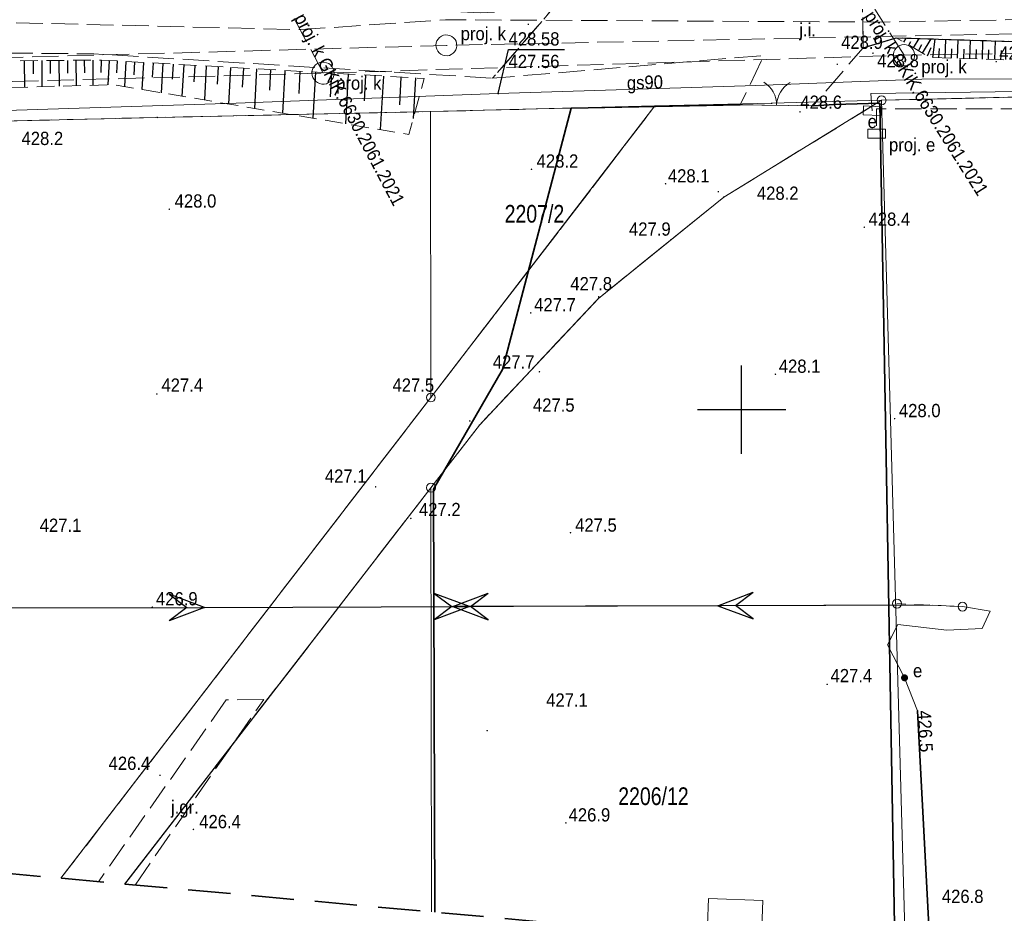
# Model space of a CAD drawing. Header units: metres. Extents: x 7417884 to 7418420, y 5565806 to 5566270.
# Tile 33 of 43: x 7418259 to 7418315, y 5566021 to 5566072. Entities that reach past the tile are written whole.
import ezdxf
from ezdxf.enums import TextEntityAlignment as Align

# ---------------------------------------------------------------- set-up
doc = ezdxf.new("R2010")
doc.units = ezdxf.units.M
for name, pattern in [('1.0_0.5', [1.5, 1, -0.5]), ('1.5_0.5', [2, 1.5, -0.5]), ('2', [0.9, 0.6, -0.3]), ('219-500', [0]), ('egkk-500', [0]), ('otob_500', [0]), ('suep_wn_500', [0]), ('supp_500', [1, 0.5, -0.5])]:
    doc.linetypes.add(name, pattern=pattern)
for name, color, linetype in [('000 Inne (niezydentyfikowane)', 7, 'Continuous'), ('202-punkt graniczny', 7, 'Continuous'), ('203-punkt graniczny', 7, 'Continuous'), ('211-numer działki ewidencyjnej', 7, 'Continuous'), ('217-kontur klasyfikacyjny', 7, 'Continuous'), ('218-kontur użytku gruntowego', 7, 'Continuous'), ('219-działka ewidencyjna', 7, 'Continuous'), ('brama', 7, 'Continuous'), ('elektroenergetyczne urządzenie techniczne', 7, 'Continuous'), ('elektroenergetyczne urządzenie techniczne-Atr17', 7, 'Continuous'), ('inna budowla', 7, 'Continuous'), ('jezdnia', 7, 'Continuous'), ('jezdnia-Atr17', 7, 'Continuous'), ('komora podziemna - ob. projektowany', 7, 'Continuous'), ('komora podziemna - ob. projektowany-Atr17', 7, 'Continuous'), ('krawężnik', 7, 'Continuous'), ('obudowa ochronna przewodu', 7, 'Continuous'), ('ogrodzenie trwałe', 7, 'Continuous'), ('pikieta naturalna', 7, 'Continuous'), ('pikieta naturalna-Atr2', 7, 'Continuous'), ('przewód elektroenergetyczny podziemny', 7, 'Continuous'), ('przewód elektroenergetyczny podziemny - ob. projektowany', 7, 'Continuous'), ('przewód elektroenergetyczny wysokiego napięcia', 7, 'Continuous'), ('przewód gazowy', 7, 'Continuous'), ('przewód gazowy-Atr1', 7, 'Continuous'), ('przewód kanalizacyjny - ob. projektowany', 7, 'Continuous'), ('przewód kanalizacyjny - ob. projektowany-Atr1', 7, 'Continuous'), ('przewód wodociągowy - ob. projektowany', 7, 'Continuous'), ('rzędna', 7, 'Continuous'), ('rzędna-Atr2', 7, 'Continuous'), ('rzędna-Atr3', 7, 'Continuous'), ('skarpa nieumocniona', 7, 'Continuous'), ('szafa elektroenergetyczna lub kontener', 7, 'Continuous'), ('szafa elektroenergetyczna lub kontener - ob. projektowany', 7, 'Continuous'), ('szafa elektroenergetyczna lub kontener - ob. projektowany-Atr17', 7, 'Continuous'), ('szafa elektroenergetyczna lub kontener-Atr17', 7, 'Continuous'), ('słup przewodów napowietrznych', 7, 'Continuous'), ('Zakres', 7, 'Continuous')]:
    doc.layers.add(name, color=color, linetype=linetype)
doc.styles.get("Standard").update_dxf_attribs({"font": 'arial.ttf'})
doc.linetypes.add('902-500', pattern='A,3.75,0,[1,ksztalty.shx,S=0.5,R=0,X=0,Y=0],3.75', length=7.5)

# ---------------------------------------------------------------- blocks, each defined once
blk = doc.blocks.new('203')
at = {"linetype": 'Continuous', "lineweight": 0}
h = blk.add_hatch(color=0, dxfattribs=at)
edge = h.paths.add_edge_path()
edge.add_arc((0, 0), 0.045, 0, 360)
blk = doc.blocks.new('202')
at = {"color": 0, "linetype": 'Continuous', "lineweight": 0}
blk.add_circle((0, 0), 0.25, dxfattribs=at)
blk = doc.blocks.new('PW01')
at = {"linetype": 'Continuous', "lineweight": 13}
h = blk.add_hatch(color=0, dxfattribs=at)
edge = h.paths.add_edge_path()
edge.add_arc((0, 0), 0.045, 0, 360)
blk = doc.blocks.new('US25')
at = {"linetype": 'Continuous', "lineweight": 0}
h = blk.add_hatch(color=0, dxfattribs=at)
edge = h.paths.add_edge_path()
edge.add_arc((0, 0), 0.2, 0, 360)
blk = doc.blocks.new('US18')
at = {"color": 0, "linetype": 'Continuous', "lineweight": 13}
for p, q in [((-0.5, -0.25), (-0.5, 0.25)), ((-0.5, 0.25), (0.5, 0.25)), ((0.5, -0.25), (0.5, 0.25)), ((-0.5, -0.25), (0.5, -0.25))]:
    blk.add_line(p, q, dxfattribs=at)
blk = doc.blocks.new('SM05')
at = {"color": 0, "linetype": 'Continuous', "lineweight": 13}
blk.add_circle((0, 0), 0.25, dxfattribs=at)
blk = doc.blocks.new('OK02')
at = {"color": 0, "linetype": 'Continuous', "lineweight": 0}
for centre, start, end in [((-1.5, 0), 0, 60), ((1.5, 0), 120, 180)]:
    blk.add_arc(centre, 1.5, start, end, dxfattribs=at)
blk = doc.blocks.new('SUEP3')
at = {"color": 0, "linetype": 'Continuous'}
for p, q in [((12.003, 0), (10.003, 0.75)), ((10.003, 0.75), (11.003, 0)), ((27.003, 0), (25.003, 0.75)), ((25.003, 0.75), (26.003, 0)), ((0, 0), (12.003, 0)), ((12.003, 0), (10.003, -0.75)), ((11.003, 0), (10.003, -0.75)), ((12.003, 0), (27.003, 0)), ((27.003, 0), (25.003, -0.75)), ((26.003, 0), (25.003, -0.75))]:
    blk.add_line(p, q, dxfattribs=at)

msp = doc.modelspace()

# ---------------------------------------------------------------- linework, layer by layer
at = {"color": 0}
for p, q in [((7418300, 5566047.5), (7418300, 5566052.5)), ((7418297.5, 5566050), (7418302.5, 5566050))]:
    msp.add_line(p, q, dxfattribs=at)
at = {"layer": '000 Inne (niezydentyfikowane)', "color": 7, "linetype": 'Continuous', "lineweight": 25, "flags": 128}
for points in [[(7418309.19, 5566070.79), (7418309.33, 5566071.02)], [(7418309.47, 5566070.63), (7418309.58, 5566070.82)], [(7418309.74, 5566070.47), (7418310.05, 5566071)], [(7418310.25, 5566070.17), (7418310.73, 5566070.98)], [(7418310.83, 5566069.92), (7418310.96, 5566070.97)], [(7418311.53, 5566069.9), (7418311.57, 5566070.95)], [(7418312.23, 5566069.88), (7418312.27, 5566070.93)], [(7418312.93, 5566069.85), (7418312.97, 5566070.91)], [(7418313.64, 5566069.83), (7418313.67, 5566070.88)], [(7418314.34, 5566069.81), (7418314.38, 5566070.86)], [(7418310.02, 5566070.31), (7418310.21, 5566070.65)], [(7418310.52, 5566070.01), (7418310.74, 5566070.49)], [(7418311.18, 5566069.91), (7418311.2, 5566070.44)], [(7418311.88, 5566069.89), (7418311.9, 5566070.41)], [(7418312.58, 5566069.86), (7418312.6, 5566070.39)], [(7418313.28, 5566069.84), (7418313.3, 5566070.37)], [(7418313.99, 5566069.82), (7418314.01, 5566070.35)], [(7418314.69, 5566069.79), (7418314.71, 5566070.32)], [(7418259.39, 5566069.74), (7418259.41, 5566068.25)], [(7418259.89, 5566069.75), (7418259.89, 5566069)], [(7418260.38, 5566069.75), (7418260.39, 5566068.27)], [(7418260.87, 5566069.75), (7418260.87, 5566069.02)], [(7418261.35, 5566069.76), (7418261.37, 5566068.3)], [(7418261.84, 5566069.76), (7418261.84, 5566069.04)], [(7418262.32, 5566069.77), (7418262.33, 5566068.32)], [(7418262.79, 5566069.77), (7418262.8, 5566069.05)], [(7418263.27, 5566069.78), (7418263.28, 5566068.35)], [(7418263.74, 5566069.78), (7418263.73, 5566069.07)], [(7418264.2, 5566069.75), (7418264.12, 5566068.37)], [(7418264.66, 5566069.73), (7418264.62, 5566069.05)], [(7418265.14, 5566069.7), (7418265.06, 5566068.29)], [(7418265.64, 5566069.67), (7418265.59, 5566068.94)], [(7418266.15, 5566069.64), (7418266.06, 5566068.12)], [(7418266.69, 5566069.61), (7418266.64, 5566068.82)], [(7418267.24, 5566069.58), (7418267.15, 5566067.93)], [(7418267.82, 5566069.55), (7418267.77, 5566068.69)], [(7418268.42, 5566069.51), (7418268.32, 5566067.74)], [(7418269.05, 5566069.48), (7418268.99, 5566068.55)], [(7418269.7, 5566069.44), (7418269.59, 5566067.52)], [(7418270.37, 5566069.4), (7418270.31, 5566068.41)], [(7418271.07, 5566069.36), (7418270.95, 5566067.29)], [(7418271.8, 5566069.32), (7418271.74, 5566068.25)], [(7418272.55, 5566069.28), (7418272.42, 5566067.04)], [(7418273.34, 5566069.24), (7418273.27, 5566068.07)], [(7418274.15, 5566069.19), (7418274.01, 5566066.78)], [(7418275, 5566069.14), (7418274.93, 5566067.89)], [(7418275.88, 5566069.09), (7418275.73, 5566066.49)], [(7418276.79, 5566069.04), (7418276.71, 5566067.69)], [(7418277.74, 5566068.98), (7418277.58, 5566066.17)], [(7418278.72, 5566068.93), (7418278.64, 5566067.47)], [(7418279.73, 5566068.87), (7418279.55, 5566065.84)], [(7418280.72, 5566068.82), (7418280.63, 5566067.25)], [(7418281.54, 5566068.77), (7418281.41, 5566066.47)]]:
    msp.add_lwpolyline(points, dxfattribs=at)
at = {"layer": '217-kontur klasyfikacyjny', "color": 92, "linetype": 'egkk-500', "lineweight": 18, "flags": 128}
for points in [[(7418346.81, 5566068.43), (7418307.93, 5566067.5)], [(7418307.93, 5566067.5), (7418298.99, 5566062.02)], [(7418282.39, 5566066.86), (7418266.92, 5566066.53)], [(7418295.1, 5566067.18), (7418282.39, 5566066.86)], [(7418282.41, 5566050.68), (7418295.1, 5566067.18)], [(7418266.92, 5566066.53), (7418171.84, 5566064.26)], [(7418298.99, 5566062.02), (7418291.9, 5566056.29)], [(7418291.9, 5566056.29), (7418285.16, 5566049.12)], [(7418285.16, 5566049.12), (7418282.42, 5566045.58)]]:
    msp.add_lwpolyline(points, dxfattribs=at)
at = {"layer": '217-kontur klasyfikacyjny', "color": 92, "linetype": 'egkk-500', "lineweight": 18}
for points in [[(7418261.473, 5566023.476), (7418282.41, 5566050.68)], [(7418282.42, 5566045.58), (7418265.08, 5566023.149)]]:
    msp.add_lwpolyline(points, dxfattribs=at)
at = {"layer": '218-kontur użytku gruntowego', "color": 3, "linetype": '1.0_0.5', "lineweight": 18, "ltscale": 2, "flags": 128}
for points in [[(7418307.93, 5566067.5), (7418346.81, 5566068.43)], [(7418346.81, 5566068.43), (7418307.93, 5566067.5)], [(7418298.99, 5566062.02), (7418307.93, 5566067.5)], [(7418307.93, 5566067.5), (7418298.99, 5566062.02)], [(7418282.39, 5566066.86), (7418266.92, 5566066.53)], [(7418266.92, 5566066.53), (7418282.39, 5566066.86)], [(7418295.1, 5566067.18), (7418282.39, 5566066.86)], [(7418282.39, 5566066.86), (7418295.1, 5566067.18)], [(7418282.41, 5566050.68), (7418295.1, 5566067.18)], [(7418295.1, 5566067.18), (7418282.41, 5566050.68)], [(7418266.92, 5566066.53), (7418171.84, 5566064.26)], [(7418171.84, 5566064.26), (7418266.92, 5566066.53)], [(7418291.9, 5566056.29), (7418298.99, 5566062.02)], [(7418298.99, 5566062.02), (7418291.9, 5566056.29)], [(7418285.16, 5566049.12), (7418291.9, 5566056.29)], [(7418291.9, 5566056.29), (7418285.16, 5566049.12)], [(7418282.42, 5566045.58), (7418285.16, 5566049.12)], [(7418285.16, 5566049.12), (7418282.42, 5566045.58)]]:
    msp.add_lwpolyline(points, dxfattribs=at)
at = {"layer": '218-kontur użytku gruntowego', "color": 3, "linetype": '1.0_0.5', "lineweight": 18, "ltscale": 2}
for points in [[(7418261.473, 5566023.476), (7418282.41, 5566050.68)], [(7418282.41, 5566050.68), (7418261.473, 5566023.476)], [(7418265.08, 5566023.149), (7418282.42, 5566045.58)], [(7418282.42, 5566045.58), (7418265.08, 5566023.149)]]:
    msp.add_lwpolyline(points, dxfattribs=at)
at = {"layer": '219-działka ewidencyjna', "color": 7, "linetype": '219-500', "lineweight": 18, "flags": 128}
for points in [[(7418346.81, 5566068.43), (7418307.93, 5566067.5)], [(7418298.99, 5566062.02), (7418307.93, 5566067.5)], [(7418301.71, 5566067.33), (7418307.93, 5566067.5)], [(7418309.26, 5566019.88), (7418307.93, 5566067.5)], [(7418282.39, 5566066.86), (7418266.92, 5566066.53)], [(7418282.39, 5566066.86), (7418295.1, 5566067.18)], [(7418282.39, 5566066.86), (7418282.41, 5566050.68)], [(7418282.41, 5566050.68), (7418295.1, 5566067.18)], [(7418301.71, 5566067.33), (7418295.1, 5566067.18)], [(7418171.84, 5566064.26), (7418266.92, 5566066.53)], [(7418298.99, 5566062.02), (7418291.9, 5566056.29)], [(7418285.16, 5566049.12), (7418291.9, 5566056.29)], [(7418285.16, 5566049.12), (7418282.42, 5566045.58)]]:
    msp.add_lwpolyline(points, dxfattribs=at)
at = {"layer": '219-działka ewidencyjna', "color": 7, "linetype": '219-500', "lineweight": 18}
for points in [[(7418261.473, 5566023.476), (7418282.41, 5566050.68)], [(7418265.073, 5566023.149), (7418282.42, 5566045.58)], [(7418282.42, 5566045.58), (7418282.443, 5566021.572)]]:
    msp.add_lwpolyline(points, dxfattribs=at)
at = {"layer": 'brama', "color": 7, "linetype": 'otob_500', "lineweight": 18, "flags": 128}
msp.add_lwpolyline([(7418299.93, 5566067.25), (7418304.05, 5566067.19)], dxfattribs=at)
at = {"layer": 'inna budowla', "color": 7, "linetype": 'Continuous', "lineweight": 18, "flags": 128}
msp.add_lwpolyline([(7418301.09, 5566019.19), (7418301.21, 5566022.21), (7418298.14, 5566022.34), (7418298.01, 5566019.32)], close=True, dxfattribs=at)
at = {"layer": 'jezdnia', "color": 7, "linetype": '1.5_0.5', "lineweight": 18, "flags": 128}
for points in [[(7418285.23, 5566072.46), (7418263.6, 5566073.47), (7418242.92, 5566073.76), (7418229.22, 5566073.25), (7418200.62, 5566073.59), (7418175.74, 5566074.52), (7418143.98, 5566075.53), (7418138.14, 5566076.29), (7418117.78, 5566080.87), (7418087.48, 5566088.35), (7418077, 5566091.11), (7418059.63, 5566095.88), (7418031.82, 5566104.75), (7418031.13, 5566101.12), (7418049.45, 5566095.76), (7418052.13, 5566094.97), (7418057.53, 5566093.4), (7418057.67, 5566093.36), (7418076.94, 5566088.23), (7418086.57, 5566085.57), (7418117.4, 5566077.5), (7418143.37, 5566072.49), (7418174.95, 5566070.4), (7418201.03, 5566070.19), (7418227.1, 5566070.04), (7418243.86, 5566070.31), (7418263.33, 5566070.13), (7418285.91, 5566068.75), (7418289.28, 5566072.65)], [(7418365.5, 5566067.98), (7418366.36, 5566067.07), (7418366.55, 5566066.32), (7418366.46, 5566077.07), (7418366.14, 5566075.84), (7418365.52, 5566074.71), (7418364.64, 5566073.73), (7418363.12, 5566073.06), (7418356.88, 5566072.84), (7418354.07, 5566075.5), (7418324.49, 5566076.41), (7418321.75, 5566074.02), (7418317.15, 5566074.12), (7418316.48, 5566074.32), (7418315.6, 5566075.28), (7418315.32, 5566077.19), (7418311.38, 5566077.16), (7418311.13, 5566076.11), (7418310.16, 5566074.93), (7418306.83, 5566073.98), (7418306.89, 5566070.48), (7418308.76, 5566071.04), (7418335.06, 5566070.21), (7418361.85, 5566069.39), (7418363.39, 5566069.16)], [(7418306.89, 5566070.48), (7418306.83, 5566073.98), (7418296.92, 5566073.19), (7418289.28, 5566072.65), (7418285.91, 5566068.75), (7418301.28, 5566070.04), (7418299.93, 5566067.25), (7418304.05, 5566067.19)]]:
    msp.add_lwpolyline(points, close=True, dxfattribs=at)
at = {"layer": 'jezdnia', "color": 7, "linetype": '1.5_0.5', "lineweight": 18}
msp.add_lwpolyline([(7418265.668, 5566023.095), (7418272.95, 5566033.59), (7418270.83, 5566033.57), (7418263.595, 5566023.283)], dxfattribs=at)
at = {"layer": 'komora podziemna - ob. projektowany', "color": 34, "linetype": 'Continuous', "lineweight": 18, "flags": 128}
for points in [[(7418283.67, 5566070.16), (7418283.57, 5566070.09), (7418283.46, 5566070.04), (7418283.34, 5566070.02), (7418283.21, 5566070.03), (7418283.09, 5566070.05), (7418282.98, 5566070.11), (7418282.88, 5566070.18), (7418282.8, 5566070.28), (7418282.75, 5566070.39), (7418282.71, 5566070.5), (7418282.7, 5566070.63), (7418282.72, 5566070.75), (7418282.76, 5566070.86), (7418282.82, 5566070.97), (7418282.91, 5566071.06), (7418283.01, 5566071.13), (7418283.12, 5566071.18), (7418283.24, 5566071.2), (7418283.37, 5566071.19), (7418283.49, 5566071.17), (7418283.6, 5566071.11), (7418283.7, 5566071.04), (7418283.78, 5566070.94), (7418283.84, 5566070.84), (7418283.87, 5566070.72), (7418283.88, 5566070.59), (7418283.86, 5566070.47), (7418283.82, 5566070.36), (7418283.76, 5566070.25)], [(7418309.64, 5566069.64), (7418309.55, 5566069.56), (7418309.44, 5566069.5), (7418309.32, 5566069.46), (7418309.19, 5566069.45), (7418309.07, 5566069.46), (7418308.95, 5566069.5), (7418308.84, 5566069.57), (7418308.75, 5566069.65), (7418308.68, 5566069.75), (7418308.63, 5566069.87), (7418308.6, 5566069.99), (7418308.6, 5566070.12), (7418308.63, 5566070.24), (7418308.68, 5566070.36), (7418308.76, 5566070.46), (7418308.85, 5566070.54), (7418308.96, 5566070.6), (7418309.08, 5566070.64), (7418309.21, 5566070.65), (7418309.33, 5566070.64), (7418309.45, 5566070.6), (7418309.56, 5566070.53), (7418309.65, 5566070.45), (7418309.72, 5566070.35), (7418309.77, 5566070.23), (7418309.8, 5566070.11), (7418309.8, 5566069.98), (7418309.77, 5566069.86), (7418309.72, 5566069.74)], [(7418276.88, 5566069.29), (7418276.92, 5566069.17), (7418276.94, 5566069.03), (7418276.92, 5566068.9), (7418276.88, 5566068.78), (7418276.81, 5566068.67), (7418276.73, 5566068.57), (7418276.62, 5566068.5), (7418276.5, 5566068.44), (7418276.37, 5566068.42), (7418276.24, 5566068.42), (7418276.11, 5566068.45), (7418275.99, 5566068.5), (7418275.89, 5566068.58), (7418275.8, 5566068.68), (7418275.74, 5566068.79), (7418275.7, 5566068.91), (7418275.68, 5566069.05), (7418275.7, 5566069.18), (7418275.74, 5566069.3), (7418275.81, 5566069.41), (7418275.89, 5566069.51), (7418276, 5566069.58), (7418276.12, 5566069.64), (7418276.25, 5566069.66), (7418276.38, 5566069.66), (7418276.51, 5566069.63), (7418276.63, 5566069.58), (7418276.73, 5566069.5), (7418276.82, 5566069.4)]]:
    msp.add_lwpolyline(points, close=True, dxfattribs=at)
at = {"layer": 'krawężnik', "color": 7, "linetype": 'Continuous', "lineweight": 25, "flags": 128}
msp.add_lwpolyline([(7418306.89, 5566070.48), (7418308.76, 5566071.04), (7418335.06, 5566070.21), (7418361.85, 5566069.39), (7418363.39, 5566069.16), (7418365.5, 5566067.98), (7418366.36, 5566067.07), (7418366.55, 5566066.32)], dxfattribs=at)
at = {"layer": 'obudowa ochronna przewodu', "color": 7, "linetype": 'Continuous', "lineweight": 35, "flags": 128}
msp.add_lwpolyline([(7418313.22, 5565971.06), (7418309.97, 5566032.95)], dxfattribs=at)
at = {"layer": 'ogrodzenie trwałe', "color": 7, "linetype": '902-500', "lineweight": 35}
for points in [[(7418282.64, 5566021.555), (7418282.56, 5566045.5), (7418286.47, 5566052.26), (7418290.36, 5566067.05), (7418299.93, 5566067.25)], [(7418304.05, 5566067.19), (7418305.26, 5566067.26), (7418307.83, 5566067.34), (7418308.68, 5566019.76), (7418308.99, 5566010.26), (7418304.247, 5566010.105)]]:
    msp.add_lwpolyline(points, dxfattribs=at)
at = {"layer": 'przewód elektroenergetyczny podziemny', "color": 1, "linetype": 'Continuous', "lineweight": 18, "flags": 128}
for points in [[(7418362.22, 5566065.05), (7418363.05, 5566065.01), (7418363.16, 5566068.54), (7418336.92, 5566068.28), (7418307.32, 5566067.88), (7418307.4, 5566066.91)], [(7418310.66, 5566038.94), (7418312.51, 5566038.85), (7418314.07, 5566038.59), (7418313.62, 5566037.62), (7418311.63, 5566037.51), (7418308.85, 5566037.84), (7418308.26, 5566036.68), (7418309.23, 5566034.82)], [(7418309.23, 5566034.82), (7418309.97, 5566032.95), (7418313.22, 5565971.06)]]:
    msp.add_lwpolyline(points, dxfattribs=at)
at = {"layer": 'przewód elektroenergetyczny podziemny - ob. projektowany', "color": 1, "linetype": '1.5_0.5', "lineweight": 18, "flags": 128}
msp.add_lwpolyline([(7418362.22, 5566065.05), (7418361.24, 5566065.05), (7418358.72, 5566065.05), (7418358.72, 5566067.02), (7418307.65, 5566067.02), (7418307.65, 5566065.61)], dxfattribs=at)
at = {"layer": 'przewód elektroenergetyczny wysokiego napięcia', "color": 1, "linetype": 'suep_wn_500', "lineweight": 18, "flags": 128}
msp.add_lwpolyline([(7418310.66, 5566038.94), (7418257.6, 5566038.77)], dxfattribs=at)
at = {"layer": 'przewód gazowy', "color": 52, "linetype": 'Continuous', "lineweight": 18, "flags": 128}
msp.add_lwpolyline([(7418042.48, 5566094.77), (7418049.07, 5566092.82), (7418059.56, 5566089.21), (7418077.18, 5566083.24), (7418088.65, 5566080.21), (7418104.38, 5566076.17), (7418116.87, 5566073.2), (7418126.58, 5566068.87), (7418137.2, 5566064.17), (7418149.23, 5566064.36), (7418160.91, 5566064.6), (7418171.72, 5566065.02), (7418187.92, 5566065.35), (7418208.99, 5566065.85), (7418230.79, 5566066.34), (7418250.65, 5566066.67), (7418271.4, 5566067.34), (7418286.23, 5566067.88), (7418300.81, 5566068.33), (7418310.2, 5566068.7), (7418320.02, 5566068.72), (7418332.54, 5566068.85), (7418349.92, 5566069), (7418359.45, 5566068.8)], dxfattribs=at)
at = {"layer": 'przewód kanalizacyjny - ob. projektowany', "color": 34, "linetype": '1.5_0.5', "lineweight": 18, "flags": 128}
for points in [[(7417938.49, 5566154.3), (7417940.79, 5566135.1), (7417954.21, 5566125.24), (7417976.72, 5566117.21), (7418004.69, 5566107.8), (7418024.97, 5566102.41), (7418051.36, 5566095.5), (7418081.3, 5566086.04), (7418102.03, 5566080.17), (7418129.81, 5566072.19), (7418144.33, 5566068.67), (7418174.6, 5566067.82), (7418231.82, 5566069.17), (7418283.29, 5566070.61), (7418333.33, 5566071.63), (7418365.14, 5566072.17), (7418365.2, 5566054.91), (7418365.84, 5566015.77), (7418366.17, 5565991.85), (7418366.39, 5565965.09), (7418366.68, 5565946.59), (7418359.92, 5565946.62)], [(7418368.41, 5565908.76), (7418368.18, 5565921.84), (7418367.75, 5565943.06), (7418367.44, 5565950.81), (7418367.26, 5565968.23), (7418367.1, 5565988.68), (7418366.63, 5566028.84), (7418366.45, 5566068.07), (7418356.6, 5566070.9), (7418309.2, 5566070.05), (7418276.31, 5566069.04), (7418237.27, 5566067.98), (7418193.37, 5566066.99), (7418147.98, 5566065.89), (7418090.67, 5566081.76), (7418066.29, 5566088.62), (7418028.57, 5566099.91), (7417992.73, 5566109.31), (7417958.86, 5566120.82), (7417943.69, 5566125.74), (7417936.39, 5566141.2)], [(7418276.31, 5566069.04), (7418274.46, 5566072.55)], [(7418309.2, 5566070.05), (7418307.55, 5566072.66)]]:
    msp.add_lwpolyline(points, dxfattribs=at)
at = {"layer": 'przewód wodociągowy - ob. projektowany', "color": 5, "linetype": '1.5_0.5', "lineweight": 18, "flags": 128}
msp.add_lwpolyline([(7418077.52, 5566089.24), (7418109.4, 5566079.76), (7418128.58, 5566074.25), (7418128.88, 5566074.18), (7418140.57, 5566071.64), (7418161.04, 5566069.67), (7418195.2, 5566070.72), (7418235.9, 5566072.06), (7418242.67, 5566072.29), (7418275.06, 5566071.5), (7418283.25, 5566072.06), (7418308.04, 5566071.93), (7418329.86, 5566072.32), (7418334.8, 5566073.54), (7418355.52, 5566073.65), (7418358.17, 5566073.69), (7418362.02, 5566073.78)], dxfattribs=at)
at = {"layer": 'rzędna-Atr2', "color": 7, "flags": 128}
msp.add_lwpolyline([(7418286.23, 5566067.88), (7418286.81, 5566070.37), (7418289.988, 5566070.37)], dxfattribs=at)
at = {"layer": 'skarpa nieumocniona', "color": 7, "linetype": '1.0_0.5', "lineweight": 18, "flags": 128}
for points in [[(7418361.85, 5566069.39), (7418335.06, 5566070.21), (7418308.76, 5566071.04), (7418310.66, 5566069.93), (7418334.86, 5566069.11), (7418360.29, 5566068.71)], [(7418361.85, 5566069.39), (7418335.06, 5566070.21), (7418308.76, 5566071.04), (7418310.66, 5566069.93), (7418334.86, 5566069.11), (7418360.29, 5566068.71)], [(7418174.61, 5566068.59), (7418201.66, 5566068.6), (7418227.39, 5566068.12), (7418244.68, 5566067.87), (7418264.5, 5566068.38), (7418281.16, 5566065.57), (7418282.04, 5566068.74), (7418263.76, 5566069.78), (7418244.1, 5566069.61), (7418227.82, 5566069.6), (7418176.36, 5566069.81), (7418151.64, 5566070.57), (7418149.83, 5566069.49)], [(7418174.61, 5566068.59), (7418201.66, 5566068.6), (7418227.39, 5566068.12), (7418244.68, 5566067.87), (7418264.5, 5566068.38), (7418281.16, 5566065.57), (7418282.04, 5566068.74), (7418263.76, 5566069.78), (7418244.1, 5566069.61), (7418227.82, 5566069.6), (7418176.36, 5566069.81), (7418151.64, 5566070.57), (7418149.83, 5566069.49)]]:
    msp.add_lwpolyline(points, close=True, dxfattribs=at)
at = {"layer": 'słup przewodów napowietrznych', "color": 7, "linetype": 'supp_500', "lineweight": 18, "flags": 128}
msp.add_lwpolyline([(7418308.8, 5566039.02), (7418312.51, 5566038.85)], dxfattribs=at)
at = {"layer": 'Zakres', "color": 5, "linetype": '2', "lineweight": 35, "ltscale": 4, "flags": 128}
msp.add_lwpolyline([(7417885.72, 5566102.9), (7418148.19, 5566033.76), (7418303.95, 5566019.62), (7418308.97, 5565858.6), (7418310.47, 5565827.917), (7418402.779, 5565828.688), (7418418.97, 5565829.266), (7418398.66, 5566106.08), (7418342.22, 5566106.08), (7418321.76, 5566106.08), (7418301.3, 5566104.66), (7418135.84, 5566120.54), (7418007.43, 5566263.06), (7417967.57, 5566263.77), (7417884.31, 5566264.47)], close=True, dxfattribs=at)

# ---------------------------------------------------------------- block references
at = {"layer": '202-punkt graniczny', "color": 7, "linetype": 'Continuous', "lineweight": 18}
for p in [(7418307.93, 5566067.5), (7418282.41, 5566050.68), (7418282.42, 5566045.58)]:
    msp.add_blockref('202', p, dxfattribs=at)
at = {"layer": '203-punkt graniczny', "color": 7, "linetype": 'Continuous', "lineweight": 18}
for p in [(7418301.71, 5566067.33), (7418282.39, 5566066.86), (7418295.1, 5566067.18), (7418266.92, 5566066.53), (7418298.99, 5566062.02), (7418291.9, 5566056.29), (7418285.16, 5566049.12)]:
    msp.add_blockref('203', p, dxfattribs=at)
at = {"layer": 'brama', "color": 7, "linetype": 'Continuous', "lineweight": 18, "rotation": 359.166}
msp.add_blockref('OK02', (7418301.99, 5566067.22), dxfattribs=at)
at = {"layer": 'elektroenergetyczne urządzenie techniczne', "color": 1, "linetype": 'Continuous', "lineweight": 18}
msp.add_blockref('US25', (7418309.23, 5566034.82), dxfattribs=at)
at = {"layer": 'pikieta naturalna', "color": 7, "linetype": 'Continuous', "lineweight": 13}
for p in [(7418287.93, 5566071.8), (7418307.44, 5566070.17), (7418314.42, 5566069.69), (7418305.42, 5566069.54), (7418303.31, 5566066.85), (7418288.11, 5566063.6), (7418295.7, 5566062.78), (7418298.69, 5566062.33), (7418267.6, 5566061.34), (7418306.95, 5566060.32), (7418296.01, 5566059.62), (7418291.92, 5566056.38), (7418288.07, 5566055.47), (7418288.56, 5566052.14), (7418301.92, 5566052), (7418266.9, 5566050.88), (7418282.47, 5566050.77), (7418308.67, 5566049.49), (7418284.62, 5566049.36), (7418279.29, 5566045.63), (7418281.28, 5566043.84), (7418290.32, 5566043.03), (7418266.64, 5566038.82), (7418304.85, 5566034.45), (7418285.6, 5566031.83), (7418267.08, 5566029.3), (7418268.97, 5566026.24), (7418290.06, 5566026.61)]:
    msp.add_blockref('PW01', p, dxfattribs=at)
at = {"layer": 'przewód elektroenergetyczny wysokiego napięcia', "color": 1, "linetype": 'Continuous', "lineweight": 18}
for p, rotation in [((7418257.6, 5566038.77), 0.184), ((7418310.66, 5566038.94), 180.184)]:
    msp.add_blockref('SUEP3', p, dxfattribs=dict(at, rotation=rotation))
at = {"layer": 'rzędna', "color": 52, "linetype": 'Continuous', "lineweight": 18}
msp.add_blockref('PW01', (7418286.23, 5566067.88), dxfattribs=at)
at = {"layer": 'rzędna', "color": 1, "linetype": 'Continuous', "lineweight": 18}
msp.add_blockref('PW01', (7418309.97, 5566032.95), dxfattribs=at)
at = {"layer": 'szafa elektroenergetyczna lub kontener', "color": 1, "linetype": 'Continuous', "lineweight": 18, "rotation": 357.73}
msp.add_blockref('US18', (7418307.4, 5566066.91), dxfattribs=at)
at = {"layer": 'szafa elektroenergetyczna lub kontener - ob. projektowany', "color": 1, "linetype": 'Continuous', "lineweight": 18}
msp.add_blockref('US18', (7418307.65, 5566065.61), dxfattribs=at)
at = {"layer": 'słup przewodów napowietrznych', "color": 7, "linetype": 'Continuous', "lineweight": 18}
for p in [(7418308.8, 5566039.02), (7418312.51, 5566038.85)]:
    msp.add_blockref('SM05', p, dxfattribs=at)

# ---------------------------------------------------------------- texts
at = {"layer": '211-numer działki ewidencyjnej', "color": 7, "linetype": 'Continuous', "lineweight": 18, "width": 0.79}
for s, p in [('2207/2', (7418286.59, 5566061.58)), ('2206/12', (7418293.02, 5566028.62))]:
    msp.add_text(s, height=1, dxfattribs=at).set_placement(p, align=Align.TOP_LEFT)
at = {"layer": 'elektroenergetyczne urządzenie techniczne-Atr17', "color": 1, "width": 0.9}
msp.add_text('e', height=0.75, dxfattribs=at).set_placement((7418309.71, 5566034.85))
at = {"layer": 'jezdnia-Atr17', "color": 7, "width": 0.9}
for s, p in [('j.i.', (7418303.27, 5566071.12)), ('j.gr.', (7418267.7, 5566027.13))]:
    msp.add_text(s, height=0.75, dxfattribs=at).set_placement(p)
at = {"layer": 'komora podziemna - ob. projektowany-Atr17', "color": 7, "width": 0.9}
for p in [(7418284.1, 5566070.9), (7418310.18, 5566069.03), (7418277.05, 5566068.1)]:
    msp.add_text('proj. k', height=0.75, dxfattribs=at).set_placement(p)
at = {"layer": 'pikieta naturalna-Atr2', "color": 7, "width": 0.9}
for s, p in [('428.9', (7418305.64, 5566070.41)), ('429.0', (7418314.59, 5566069.8)), ('428.8', (7418307.68, 5566069.37)), ('428.6', (7418303.33, 5566067.02)), ('428.2', (7418259.24, 5566064.97)), ('428.2', (7418288.4, 5566063.69)), ('428.1', (7418295.83, 5566062.85)), ('428.2', (7418300.87, 5566061.87)), ('428.0', (7418267.91, 5566061.43)), ('428.4', (7418307.19, 5566060.4)), ('427.9', (7418293.63, 5566059.84)), ('427.8', (7418290.31, 5566056.75)), ('427.7', (7418288.26, 5566055.56)), ('427.7', (7418285.92, 5566052.32)), ('428.1', (7418302.11, 5566052.08)), ('427.4', (7418267.16, 5566051.01)), ('427.5', (7418280.24, 5566051.01)), ('427.5', (7418288.19, 5566049.88)), ('428.0', (7418308.91, 5566049.57)), ('427.1', (7418276.41, 5566045.86)), ('427.2', (7418281.74, 5566043.97)), ('427.1', (7418260.27, 5566043.08)), ('427.5', (7418290.58, 5566043.09)), ('426.9', (7418266.85, 5566038.92)), ('427.4', (7418305.04, 5566034.57)), ('427.1', (7418288.94, 5566033.19)), ('426.4', (7418264.17, 5566029.61)), ('426.9', (7418290.21, 5566026.69)), ('426.4', (7418269.3, 5566026.31)), ('426.8', (7418311.34, 5566022.08))]:
    msp.add_text(s, height=0.75, dxfattribs=at).set_placement(p)
at = {"layer": 'przewód gazowy-Atr1', "color": 40, "width": 0.9}
msp.add_text('gs90', height=0.75, rotation=1.768, dxfattribs=at).set_placement((7418293.52, 5566068.11))
at = {"layer": 'przewód kanalizacyjny - ob. projektowany-Atr1', "color": 34, "width": 0.9}
msp.add_text('proj. k GKiK.6630.2061.2021', height=0.75, rotation=302.3, dxfattribs=at).set_placement((7418307.55, 5566072.66), align=Align.TOP_LEFT)
msp.add_text('proj. k GKiK.6630.2061.2021', height=0.75, rotation=297.792, dxfattribs=at).set_placement((7418274.66, 5566072.17))
at = {"layer": 'rzędna-Atr2', "color": 40, "width": 0.9}
msp.add_text('428.58', height=0.75, dxfattribs=at).set_placement((7418286.81, 5566070.378), align=Align.BOTTOM_LEFT)
at = {"layer": 'rzędna-Atr2', "color": 1, "width": 0.9}
msp.add_text('426.5', height=0.75, rotation=273.006, dxfattribs=at).set_placement((7418309.97, 5566032.95))
at = {"layer": 'rzędna-Atr3', "color": 40, "width": 0.9}
msp.add_text('427.56', height=0.75, dxfattribs=at).set_placement((7418286.81, 5566069.103), align=Align.BOTTOM_LEFT)
at = {"layer": 'szafa elektroenergetyczna lub kontener - ob. projektowany-Atr17', "color": 1, "width": 0.9}
msp.add_text('proj. e', height=0.75, dxfattribs=at).set_placement((7418308.35, 5566064.61))
at = {"layer": 'szafa elektroenergetyczna lub kontener-Atr17', "color": 1, "width": 0.9}
msp.add_text('e', height=0.75, dxfattribs=at).set_placement((7418307.14, 5566065.93))

doc.saveas('drawing.dxf')
